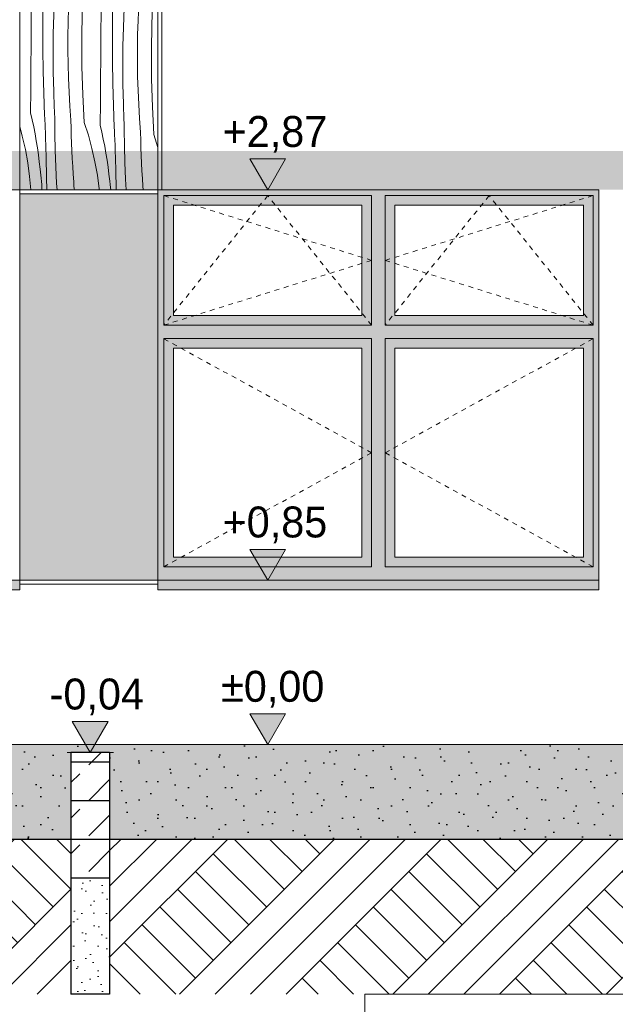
# Model space of a CAD drawing. Extents: x -366324 to -207045, y 68808 to 138616.
# Tile 144 of 170: x -228512 to -225432, y 113666 to 118760. Entities that reach past the tile are written whole.
import ezdxf

# ---------------------------------------------------------------- set-up
doc = ezdxf.new("R2010")
doc.units = 0
doc.header["$MEASUREMENT"] = 0
doc.linetypes.add('Dashed', pattern=[564.444447, 282.222223, -282.222223])
doc.linetypes.add('Hidden Line', pattern=[50, 25, -25])
for name, color, linetype, lineweight in [('Arch kolorystyka_Nr_Pióra__1', 7, 'Continuous', 25), ('Arch kolorystyka_Nr_Pióra__41', 7, 'Continuous', 15), ('Arch okna_Nr_Pióra__21', 7, 'Continuous', 9), ('Arch schody_Nr_Pióra__1', 7, 'Continuous', 25), ('ARCH TABELA_Nr_Pióra__21', 7, 'Continuous', 9), ('Arch wymiary_Nr_Pióra__21', 7, 'Continuous', 9), ('arch wypelnienia_Nr_Pióra__21', 7, 'Continuous', 9), ('Arch ściany zewnętrzne_Nr_Pióra__21', 7, 'Continuous', 9), ('INWENT TEREN_Nr_Pióra__1', 7, 'Continuous', 25)]:
    doc.layers.add(name, color=color, linetype=linetype, lineweight=lineweight)
for name, color, linetype, lineweight, true_color in [('Arch kolorystyka_Nr_Pióra__2', 7, 'Continuous', 13, 0x7f7f7f), ('Arch kolorystyka_Nr_Pióra__22', 7, 'Continuous', 9, 0x7f7f7f), ('Arch kolorystyka_Nr_Pióra__4', 7, 'Continuous', 9, 0x029e21), ('Arch kolorystyka_Nr_Pióra__81', 7, 'Continuous', 9, 0x5d5d5d), ('Arch teren_Nr_Pióra__2', 7, 'Continuous', 13, 0x7f7f7f)]:
    doc.layers.add(name, color=color, linetype=linetype, lineweight=lineweight, true_color=true_color)
doc.layers.add('Arch wymiary', color=7, linetype='Continuous')
doc.styles.add('GENERATED_STYLE_1', font='txt')
pattern_1 = [(45, (0, 0), (-183.84776, 183.84776), [195, -65]), (45, (1e-14, 183.85), (-183.84776, 183.84776), [195, -65])]
pattern_2 = [(45, (0, 0), (-275.77163, 275.77163), []), (45, (-91.9, 91.9), (-551.5433, 551.5433), []), (45, (-183.85, 183.85), (-551.5433, 551.5433), []), (135, (-275.77, 275.77), (91.92388, 91.92388), [390, -390])]

# ---------------------------------------------------------------- blocks, each defined once
blk = doc.blocks.new('*X124')
at = {"layer": 'Arch kolorystyka_Nr_Pióra__22', "linetype": 'Continuous'}
for p, q in [((-228511.9, 119378), (-228505.2, 119437.5)), ((-228505.2, 119437.5), (-228503.2, 119454.6)), ((-228445.8, 119409.6), (-228445.1, 119454.6)), ((-228396.8, 119389), (-228400.6, 119454.6)), ((-228337.1, 119435.3), (-228338.9, 119454.6)), ((-228212.5, 119431.4), (-228214.3, 119454.6)), ((-228140.5, 119415), (-228138.6, 119435.5)), ((-228138.6, 119435.5), (-228137.1, 119454.6)), ((-228084.6, 119408.8), (-228083.9, 119454.6)), ((-228042.6, 119430.1), (-228043.9, 119454.6)), ((-227976.9, 119371.8), (-227984.7, 119454.6)), ((-227857.6, 119434.2), (-227860.6, 119454.6)), ((-228446.6, 119347), (-228445.8, 119409.6)), ((-228389.9, 119284.5), (-228396.8, 119389)), ((-228328, 119404.4), (-228337.1, 119435.3)), ((-228320.6, 119373.1), (-228328, 119404.4)), ((-228211.4, 119364.9), (-228212.5, 119431.4)), ((-228145, 119374), (-228142.6, 119394.5)), ((-228142.6, 119394.5), (-228140.5, 119415)), ((-228085.6, 119346.1), (-228084.6, 119408.8)), ((-228036.6, 119325.5), (-228042.6, 119430.1)), ((-227852.3, 119367.9), (-227857.6, 119434.2)), ((-228447.3, 119284.3), (-228446.6, 119347)), ((-228315.1, 119341.4), (-228320.6, 119373.1)), ((-228311.3, 119309.4), (-228315.1, 119341.4)), ((-228214.7, 119298.4), (-228211.4, 119364.9)), ((-228161, 119231.4), (-228145, 119374)), ((-228086.4, 119283.4), (-228085.6, 119346.1)), ((-227967.8, 119340.9), (-227976.9, 119371.8)), ((-227960.4, 119309.6), (-227967.8, 119340.9)), ((-227851.2, 119301.4), (-227852.3, 119367.9)), ((-228447.9, 119221.6), (-228447.3, 119284.3)), ((-228382.1, 119180.1), (-228389.9, 119284.5)), ((-228309.4, 119277.3), (-228311.3, 119309.4)), ((-228222.3, 119232.3), (-228214.7, 119298.4)), ((-228087.1, 119220.8), (-228086.4, 119283.4)), ((-228029.7, 119221), (-228036.6, 119325.5)), ((-227954.9, 119277.9), (-227960.4, 119309.6)), ((-227854.5, 119234.9), (-227851.2, 119301.4)), ((-228311, 119213), (-228309.3, 119245.1)), ((-228309.3, 119245.1), (-228309.4, 119277.3)), ((-228234.2, 119166.9), (-228222.3, 119232.3)), ((-227951.1, 119245.9), (-227954.9, 119277.9)), ((-227949.2, 119213.8), (-227951.1, 119245.9)), ((-227862.1, 119168.8), (-227854.5, 119234.9)), ((-228449, 119103.6), (-228447.9, 119221.6)), ((-228322, 119082.2), (-228314.6, 119181)), ((-228314.6, 119181), (-228311, 119213)), ((-228173.6, 119088.5), (-228161, 119231.4)), ((-228087.7, 119158.1), (-228087.1, 119220.8)), ((-228021.9, 119116.5), (-228029.7, 119221)), ((-227950.8, 119149.5), (-227949.1, 119181.6)), ((-227949.1, 119181.6), (-227949.2, 119213.8)), ((-227800.8, 119167.9), (-227796.9, 119202.8)), ((-228386.4, 119065.7), (-228382.1, 119180.1)), ((-228238.8, 119123.6), (-228234.2, 119166.9)), ((-228088.8, 119040), (-228087.7, 119158.1)), ((-227954.4, 119117.5), (-227950.8, 119149.5)), ((-227874, 119103.4), (-227862.1, 119168.8)), ((-227813.4, 119025), (-227800.8, 119167.9)), ((-228450, 118985.5), (-228449, 119103.6)), ((-228328, 118983.2), (-228322, 119082.2)), ((-228246.8, 119036.9), (-228243, 119080.3)), ((-228243, 119080.3), (-228238.8, 119123.6)), ((-228182.9, 118945.4), (-228173.6, 119088.5)), ((-228026.2, 119002.2), (-228021.9, 119116.5)), ((-227961.8, 119018.7), (-227954.4, 119117.5)), ((-227878.6, 119060.1), (-227874, 119103.4)), ((-228389.5, 118951.2), (-228386.4, 119065.7)), ((-228250.2, 118993.5), (-228246.8, 119036.9)), ((-228089.8, 118922), (-228088.8, 119040)), ((-227882.8, 119016.7), (-227878.6, 119060.1)), ((-228451, 118867.5), (-228450, 118985.5)), ((-228332.7, 118884.2), (-228328, 118983.2)), ((-228253.2, 118950.1), (-228250.2, 118993.5)), ((-228029.3, 118887.7), (-228026.2, 119002.2)), ((-227967.8, 118919.7), (-227961.8, 119018.7)), ((-227886.6, 118973.4), (-227882.8, 119016.7)), ((-227822.7, 118881.9), (-227813.4, 119025)), ((-228391.4, 118836.8), (-228389.5, 118951.2)), ((-228255.9, 118906.6), (-228253.2, 118950.1)), ((-228188.8, 118802.1), (-228182.9, 118945.4)), ((-227893, 118886.6), (-227890, 118930)), ((-227890, 118930), (-227886.6, 118973.4)), ((-228336, 118785.1), (-228332.7, 118884.2)), ((-228258.1, 118863.2), (-228255.9, 118906.6)), ((-228090.8, 118804), (-228089.8, 118922)), ((-228031.2, 118773.3), (-228029.3, 118887.7)), ((-227972.5, 118820.7), (-227967.8, 118919.7)), ((-227895.7, 118843.1), (-227893, 118886.6)), ((-227828.6, 118738.5), (-227822.7, 118881.9)), ((-228451.9, 118749.5), (-228451, 118867.5)), ((-228392.1, 118722.3), (-228391.4, 118836.8)), ((-228259.9, 118819.7), (-228258.1, 118863.2)), ((-227897.9, 118799.7), (-227895.7, 118843.1)), ((-228338, 118686), (-228336, 118785.1)), ((-228262.1, 118747.3), (-228259.9, 118819.7)), ((-228191.3, 118658.6), (-228188.8, 118802.1)), ((-228091.7, 118686), (-228090.8, 118804)), ((-228031.9, 118658.8), (-228031.2, 118773.3)), ((-227975.8, 118721.6), (-227972.5, 118820.7)), ((-227899.7, 118756.2), (-227897.9, 118799.7)), ((-228452.8, 118631.4), (-228451.9, 118749.5)), ((-228391.6, 118607.9), (-228392.1, 118722.3)), ((-228263.2, 118674.8), (-228262.1, 118747.3)), ((-227901.9, 118683.7), (-227899.7, 118756.2)), ((-227831.1, 118595.1), (-227828.6, 118738.5)), ((-228338.7, 118586.9), (-228338, 118686)), ((-228263.2, 118602.4), (-228263.2, 118674.8)), ((-228092.6, 118567.9), (-228091.7, 118686)), ((-227977.8, 118622.5), (-227975.8, 118721.6)), ((-227903, 118611.3), (-227901.9, 118683.7)), ((-228453.7, 118513.4), (-228452.8, 118631.4)), ((-228190.4, 118515.2), (-228191.3, 118658.6)), ((-228031.4, 118544.3), (-228031.9, 118658.8)), ((-227978.5, 118523.3), (-227977.8, 118622.5)), ((-228389.9, 118493.4), (-228391.6, 118607.9)), ((-228338, 118487.7), (-228338.7, 118586.9)), ((-228262.1, 118529.9), (-228263.2, 118602.4)), ((-227903, 118538.9), (-227903, 118611.3)), ((-227830.2, 118451.7), (-227831.1, 118595.1)), ((-228260, 118457.5), (-228262.1, 118529.9)), ((-228093.5, 118449.9), (-228092.6, 118567.9)), ((-228029.7, 118429.9), (-228031.4, 118544.3)), ((-227977.8, 118424.2), (-227978.5, 118523.3)), ((-227901.9, 118466.4), (-227903, 118538.9)), ((-228454.5, 118395.4), (-228453.7, 118513.4)), ((-228387, 118379), (-228389.9, 118493.4)), ((-228335.9, 118388.6), (-228338, 118487.7)), ((-228186.1, 118371.8), (-228190.4, 118515.2)), ((-228256.7, 118385.2), (-228260, 118457.5)), ((-228094.3, 118331.9), (-228093.5, 118449.9)), ((-228026.8, 118315.4), (-228029.7, 118429.9)), ((-227975.7, 118325.1), (-227977.8, 118424.2)), ((-227899.8, 118394), (-227901.9, 118466.4)), ((-227825.9, 118308.3), (-227830.2, 118451.7)), ((-228455.2, 118277.3), (-228454.5, 118395.4)), ((-228382.8, 118264.6), (-228387, 118379)), ((-228335.5, 118372), (-228335.9, 118388.6)), ((-228334.9, 118355.3), (-228335.5, 118372)), ((-228252.4, 118312.8), (-228256.7, 118385.2)), ((-228178.5, 118228.5), (-228186.1, 118371.8)), ((-227896.5, 118321.6), (-227899.8, 118394)), ((-228334.4, 118338.7), (-228334.9, 118355.3)), ((-228333.8, 118322), (-228334.4, 118338.7)), ((-228333.2, 118305.4), (-228333.8, 118322)), ((-228095, 118213.8), (-228094.3, 118331.9)), ((-228022.6, 118201.1), (-228026.8, 118315.4)), ((-227975.3, 118308.4), (-227975.7, 118325.1)), ((-227892.2, 118249.3), (-227896.5, 118321.6)), ((-228455.2, 118277.3), (-228447.1, 118241.4)), ((-228382.2, 118250.5), (-228382.8, 118264.6)), ((-228332.5, 118288.7), (-228333.2, 118305.4)), ((-228331.8, 118272.1), (-228332.5, 118288.7)), ((-228331, 118255.4), (-228331.8, 118272.1)), ((-228246.9, 118240.6), (-228252.4, 118312.8)), ((-227974.7, 118291.8), (-227975.3, 118308.4)), ((-227974.2, 118275.1), (-227974.7, 118291.8)), ((-227973.6, 118258.5), (-227974.2, 118275.1)), ((-227818.3, 118165), (-227825.9, 118308.3)), ((-228447.1, 118241.4), (-228439.6, 118205.4)), ((-228381.6, 118236.5), (-228382.2, 118250.5)), ((-228381, 118222.5), (-228381.6, 118236.5)), ((-228380.3, 118208.5), (-228381, 118222.5)), ((-228330, 118169.7), (-228331, 118255.4)), ((-228246.1, 118200.7), (-228246.9, 118240.6)), ((-228178.5, 118228.5), (-228156.8, 118161.4)), ((-228095, 118213.8), (-228086.9, 118177.9)), ((-227973, 118241.8), (-227973.6, 118258.5)), ((-227972.3, 118225.2), (-227973, 118241.8)), ((-227971.6, 118208.6), (-227972.3, 118225.2)), ((-227886.7, 118177.1), (-227892.2, 118249.3)), ((-228511.9, 118206.3), (-228498.3, 118156.9)), ((-228439.6, 118205.4), (-228432.6, 118169.3)), ((-228432.6, 118169.3), (-228426.2, 118133)), ((-228379.7, 118194.5), (-228380.3, 118208.5)), ((-228379, 118180.4), (-228379.7, 118194.5)), ((-228378.3, 118166.4), (-228379, 118180.4)), ((-228377.6, 118152.4), (-228378.3, 118166.4)), ((-228328, 118084), (-228330, 118169.7)), ((-228245.1, 118160.7), (-228246.1, 118200.7)), ((-228086.9, 118177.9), (-228079.4, 118141.9)), ((-228022, 118187), (-228022.6, 118201.1)), ((-228021.4, 118173), (-228022, 118187)), ((-228020.8, 118159), (-228021.4, 118173)), ((-227970.8, 118191.9), (-227971.6, 118208.6)), ((-227969.8, 118106.2), (-227970.8, 118191.9)), ((-227885.9, 118137.1), (-227886.7, 118177.1)), ((-227818.3, 118165), (-227796.9, 118098.8)), ((-228498.3, 118156.9), (-228482.7, 118088.1)), ((-228426.2, 118133), (-228420.5, 118096.6)), ((-228375.8, 118047.7), (-228377.6, 118152.4)), ((-228243.7, 118120.8), (-228245.1, 118160.7)), ((-228242, 118080.8), (-228243.7, 118120.8)), ((-228156.8, 118161.4), (-228138.1, 118093.3)), ((-228079.4, 118141.9), (-228072.4, 118105.7)), ((-228020.1, 118145), (-228020.8, 118159)), ((-228019.5, 118130.9), (-228020.1, 118145)), ((-228018.8, 118116.9), (-228019.5, 118130.9)), ((-228018.1, 118102.9), (-228018.8, 118116.9)), ((-227884.9, 118097.2), (-227885.9, 118137.1)), ((-228482.7, 118088.1), (-228470.1, 118018.6)), ((-228420.5, 118096.6), (-228415.3, 118060.2)), ((-228415.3, 118060.2), (-228410.7, 118023.7)), ((-228324.9, 117998.3), (-228328, 118084)), ((-228240.1, 118040.9), (-228242, 118080.8)), ((-228138.1, 118093.3), (-228122.5, 118024.5)), ((-228072.4, 118105.7), (-228066, 118069.5)), ((-228066, 118069.5), (-228060.3, 118033.1)), ((-228017.4, 118088.9), (-228018.1, 118102.9)), ((-228015.6, 117984.2), (-228017.4, 118088.9)), ((-227967.8, 118020.5), (-227969.8, 118106.2)), ((-227883.5, 118057.3), (-227884.9, 118097.2)), ((-228470.1, 118018.6), (-228460.6, 117948.7)), ((-228410.7, 118023.7), (-228406.7, 117987.1)), ((-228373.2, 117943), (-228375.8, 118047.7)), ((-228237.9, 118001), (-228240.1, 118040.9)), ((-228122.5, 118024.5), (-228109.9, 117955.1)), ((-228060.3, 118033.1), (-228055.1, 117996.7)), ((-227964.7, 117934.8), (-227967.8, 118020.5)), ((-227881.8, 118017.3), (-227883.5, 118057.3)), ((-227879.9, 117977.4), (-227881.8, 118017.3)), ((-228404.3, 117971.1), (-228406.7, 117987.1)), ((-228402.2, 117955.1), (-228404.3, 117971.1)), ((-228320.9, 117912.7), (-228324.9, 117998.3)), ((-228235.4, 117961.2), (-228237.9, 118001)), ((-228232.6, 117921.3), (-228235.4, 117961.2)), ((-228055.1, 117996.7), (-228050.5, 117960.2)), ((-228050.5, 117960.2), (-228046.5, 117923.6)), ((-228013, 117879.6), (-228015.6, 117984.2)), ((-227877.7, 117937.5), (-227879.9, 117977.4)), ((-228460.6, 117948.7), (-228454.3, 117879.6)), ((-228400.4, 117939.1), (-228402.2, 117955.1)), ((-228399.1, 117923), (-228400.4, 117939.1)), ((-228398.1, 117906.9), (-228399.1, 117923)), ((-228371.1, 117879.6), (-228373.2, 117943)), ((-228318.9, 117879.6), (-228320.9, 117912.7)), ((-228232.1, 117909.5), (-228232.6, 117921.3)), ((-228231.2, 117897.6), (-228232.1, 117909.5)), ((-228109.9, 117955.1), (-228100.4, 117885.2)), ((-228044.1, 117907.6), (-228046.5, 117923.6)), ((-228042, 117891.6), (-228044.1, 117907.6)), ((-227962.1, 117879.6), (-227964.7, 117934.8)), ((-227875.2, 117897.6), (-227877.7, 117937.5)), ((-228397.5, 117890.8), (-228398.1, 117906.9)), ((-228397.4, 117879.6), (-228397.5, 117890.8)), ((-228229.8, 117885.9), (-228231.2, 117897.6)), ((-228228.8, 117879.6), (-228229.8, 117885.9)), ((-228100.4, 117885.2), (-228099.9, 117879.6)), ((-228040.7, 117879.6), (-228042, 117891.6)), ((-227873.9, 117879.6), (-227875.2, 117897.6))]:
    blk.add_line(p, q, dxfattribs=at)
blk = doc.blocks.new('Wypełnienie_62')
at = {"layer": 'Arch kolorystyka_Nr_Pióra__22', "linetype": 'Dashed'}
blk.add_blockref('*X124', (0, 0), dxfattribs=at)
blk = doc.blocks.new('Wymiary_213', base_point=(-227229.4, 115009.6))
at = {"layer": 'Arch wymiary_Nr_Pióra__21', "linetype": 'Continuous'}
blk.add_hatch(color=256, dxfattribs=at).paths.add_polyline_path([(-227229.4, 115009.6), (-227322.2, 115169.6), (-227136.6, 115169.6)], flags=0)
for p, q in [((-227229.4, 115009.6), (-227322.2, 115169.6)), ((-227322.2, 115169.6), (-227136.6, 115169.6)), ((-227136.6, 115169.6), (-227229.4, 115009.6)), ((-227229.4, 115009.6), (-227349.4, 115009.6)), ((-227229.4, 115009.6), (-227109.4, 115009.6))]:
    blk.add_line(p, q, dxfattribs=at)
at = {"layer": 'Arch wymiary_Nr_Pióra__21', "insert": (-227470.3, 115201.6), "char_height": 160, "attachment_point": 7, "style": 'GENERATED_STYLE_1'}
blk.add_mtext('{±0,00}', dxfattribs=at)
blk = doc.blocks.new('Wymiary_214', base_point=(-227229.4, 115859.6))
at = {"layer": 'Arch wymiary_Nr_Pióra__21', "linetype": 'Continuous'}
blk.add_hatch(color=256, dxfattribs=at).paths.add_polyline_path([(-227229.4, 115859.6), (-227322.2, 116019.6), (-227136.6, 116019.6)], flags=0)
for p, q in [((-227229.4, 115859.6), (-227322.2, 116019.6)), ((-227322.2, 116019.6), (-227136.6, 116019.6)), ((-227136.6, 116019.6), (-227229.4, 115859.6)), ((-227229.4, 115859.6), (-227349.4, 115859.6)), ((-227229.4, 115859.6), (-227109.4, 115859.6))]:
    blk.add_line(p, q, dxfattribs=at)
at = {"layer": 'Arch wymiary_Nr_Pióra__21', "insert": (-227462.8, 116051.6), "char_height": 160, "attachment_point": 7, "style": 'GENERATED_STYLE_1'}
blk.add_mtext('{+0,85}', dxfattribs=at)
blk = doc.blocks.new('Wymiary_215', base_point=(-228146.9, 114969.6))
at = {"layer": 'Arch wymiary_Nr_Pióra__21', "linetype": 'Continuous'}
blk.add_hatch(color=256, dxfattribs=at).paths.add_polyline_path([(-228146.9, 114969.6), (-228239.7, 115129.6), (-228054.1, 115129.6)], flags=0)
for p, q in [((-228146.9, 114969.6), (-228239.7, 115129.6)), ((-228239.7, 115129.6), (-228054.1, 115129.6)), ((-228054.1, 115129.6), (-228146.9, 114969.6)), ((-228146.9, 114969.6), (-228266.9, 114969.6)), ((-228146.9, 114969.6), (-228026.9, 114969.6))]:
    blk.add_line(p, q, dxfattribs=at)
at = {"layer": 'Arch wymiary_Nr_Pióra__21', "insert": (-228357, 115161.6), "char_height": 160, "attachment_point": 7, "style": 'GENERATED_STYLE_1'}
blk.add_mtext('{-0,04}', dxfattribs=at)
blk = doc.blocks.new('Wymiary_216', base_point=(-227229.4, 117879.6))
at = {"layer": 'Arch wymiary_Nr_Pióra__21', "linetype": 'Continuous'}
blk.add_hatch(color=256, dxfattribs=at).paths.add_polyline_path([(-227229.4, 117879.6), (-227322.2, 118039.6), (-227136.6, 118039.6)], flags=0)
for p, q in [((-227229.4, 117879.6), (-227322.2, 118039.6)), ((-227322.2, 118039.6), (-227136.6, 118039.6)), ((-227136.6, 118039.6), (-227229.4, 117879.6)), ((-227229.4, 117879.6), (-227349.4, 117879.6)), ((-227229.4, 117879.6), (-227109.4, 117879.6))]:
    blk.add_line(p, q, dxfattribs=at)
at = {"layer": 'Arch wymiary_Nr_Pióra__21', "insert": (-227462.8, 118071.6), "char_height": 160, "attachment_point": 7, "style": 'GENERATED_STYLE_1'}
blk.add_mtext('{+2,87}', dxfattribs=at)

msp = doc.modelspace()

# ---------------------------------------------------------------- hatches: boundary and pattern name
at = {"layer": 'Arch kolorystyka_Nr_Pióra__1', "linetype": 'Continuous'}
h = msp.add_hatch(dxfattribs=at)
h.set_pattern_fill('Carpet', color=256, style=0, pattern_type=2)
h.set_pattern_definition([(45, (0, 300), (-95.459415, 95.459415), [0, -90, 0, -135]), (110, (300, 300), (126.858504, 46.17272), [0, -66, 0, -114])])
h.paths.add_polyline_path([(-232866.9, 114989.6), (-231046.9, 114989.6), (-231046.9, 114969.6), (-230846.9, 114969.6), (-230846.9, 114519.6), (-230661.9, 114519.6), (-228246.9, 114519.6), (-228246.9, 114969.6), (-228046.9, 114969.6), (-228046.9, 114519.6), (-225226.9, 114519.6), (-225226.9, 114969.6), (-224776.9, 114969.6), (-224776.9, 114989.6), (-224776.9, 115009.6), (-228246.9, 115009.6), (-230661.9, 115009.6), (-230661.9, 114669.6), (-230661.9, 114608.8, -0.228497), (-230676.5, 114578.5, -0.165487), (-230712.5, 114564.3, -0.039062), (-230721.3, 114564.3, -0.165487), (-230757.3, 114578.5, -0.228497), (-230771.9, 114608.8), (-230771.9, 114988.7), (-230822.2, 115009.6), (-232866.9, 115009.6)], flags=0)
at = {"layer": 'Arch kolorystyka_Nr_Pióra__2', "linetype": 'Continuous'}
h = msp.add_hatch(color=256, dxfattribs=at)
h.paths.add_polyline_path([(-227796.9, 115859.6), (-225516.9, 115859.6), (-225516.9, 117879.6), (-227796.9, 117879.6)], flags=0)
h.paths.add_polyline_path([(-227716.9, 115979.6), (-226741.9, 115979.6), (-226741.9, 117059.6), (-227716.9, 117059.6)], flags=0)
h.paths.add_polyline_path([(-226571.9, 115979.6), (-225596.9, 115979.6), (-225596.9, 117059.6), (-226571.9, 117059.6)], flags=0)
h.paths.add_polyline_path([(-226571.9, 117229.6), (-225596.9, 117229.6), (-225596.9, 117799.6), (-226571.9, 117799.6)], flags=0)
h.paths.add_polyline_path([(-227716.9, 117229.6), (-226741.9, 117229.6), (-226741.9, 117799.6), (-227716.9, 117799.6)], flags=0)
at = {"layer": 'Arch kolorystyka_Nr_Pióra__4', "linetype": 'Continuous'}
msp.add_hatch(color=256, dxfattribs=at).paths.add_polyline_path([(-210556.9, 117879.6), (-210556.9, 118079.6), (-233811.9, 118079.6), (-233811.9, 117879.6)], flags=0)
at = {"layer": 'Arch kolorystyka_Nr_Pióra__41', "linetype": 'Continuous'}
for points in [[(-228511.9, 115809.6), (-228511.9, 115859.6), (-230791.9, 115859.6), (-230791.9, 115809.6)], [(-225516.9, 115809.6), (-225516.9, 115859.6), (-227796.9, 115859.6), (-227796.9, 115809.6)]]:
    msp.add_hatch(color=256, dxfattribs=at).paths.add_polyline_path(points, flags=0)
at = {"layer": 'Arch kolorystyka_Nr_Pióra__81', "linetype": 'Continuous'}
msp.add_hatch(color=256, dxfattribs=at).paths.add_polyline_path([(-227796.9, 115859.6), (-227796.9, 117859.6), (-228511.9, 117859.6), (-228511.9, 115859.6)], flags=0)
at = {"layer": 'Arch kolorystyka_Nr_Pióra__81', "linetype": 'Continuous', "lineweight": 0, "true_color": 0x454545}
msp.add_hatch(color=250, dxfattribs=at).paths.add_polyline_path([(-230822.2, 115009.6), (-232866.9, 115009.6), (-232866.9, 114989.6), (-231046.9, 114989.6), (-231046.9, 114969.6), (-230846.9, 114969.6), (-230846.9, 114519.6), (-230661.9, 114519.6), (-228246.9, 114519.6), (-228246.9, 114969.6), (-228046.9, 114969.6), (-228046.9, 114519.6), (-225226.9, 114519.6), (-225226.9, 114969.6), (-224776.9, 114969.6), (-224776.9, 114989.6), (-224776.9, 115009.6), (-228246.9, 115009.6), (-230661.9, 115009.6), (-230661.9, 114669.6), (-230661.9, 114608.8, -0.811514), (-230771.9, 114608.8), (-230771.9, 114988.7)], flags=0)
at = {"layer": 'Arch teren_Nr_Pióra__2', "linetype": 'Continuous'}
h = msp.add_hatch(dxfattribs=at)
h.set_pattern_fill('Earth', color=256, style=0, pattern_type=2)
h.set_pattern_definition(pattern_2)
h.paths.add_polyline_path([(-228246.9, 114519.6), (-230981.9, 114519.6), (-230981.9, 114459.6), (-230916.9, 114394.6), (-230916.9, 113719.6), (-228246.9, 113719.6), (-228246.9, 114394.6)], flags=0)
h = msp.add_hatch(dxfattribs=at)
h.set_pattern_fill('Earth', color=256, style=0, pattern_type=2)
h.set_pattern_definition(pattern_2)
h.paths.add_polyline_path([(-224906.9, 114519.6), (-228046.9, 114519.6), (-228046.9, 113719.6), (-224906.9, 113719.6), (-224906.9, 114394.6), (-224841.9, 114459.6), (-224841.9, 114519.6)], flags=0)
at = {"layer": 'arch wypelnienia_Nr_Pióra__21', "linetype": 'Continuous'}
h = msp.add_hatch(dxfattribs=at)
h.set_pattern_fill('Dashed', color=256, style=0, pattern_type=2)
h.set_pattern_definition(pattern_1)
h.paths.add_polyline_path([(-228246.9, 114919.6), (-228046.9, 114919.6), (-228046.9, 114969.6), (-228246.9, 114969.6)], flags=0)
h = msp.add_hatch(dxfattribs=at)
h.set_pattern_fill('Dashed', color=256, style=0, pattern_type=2)
h.set_pattern_definition(pattern_1)
h.paths.add_polyline_path([(-228246.9, 114719.6), (-228046.9, 114719.6), (-228046.9, 114919.6), (-228246.9, 114919.6)], flags=0)
h = msp.add_hatch(dxfattribs=at)
h.set_pattern_fill('Dashed', color=256, style=0, pattern_type=2)
h.set_pattern_definition(pattern_1)
h.paths.add_polyline_path([(-228246.9, 114519.6), (-228046.9, 114519.6), (-228046.9, 114719.6), (-228246.9, 114719.6)], flags=0)
h = msp.add_hatch(dxfattribs=at)
h.set_pattern_fill('Dashed', color=256, style=0, pattern_type=2)
h.set_pattern_definition(pattern_1)
h.paths.add_polyline_path([(-228246.9, 114319.6), (-228046.9, 114319.6), (-228046.9, 114519.6), (-228246.9, 114519.6)], flags=0)
h = msp.add_hatch(dxfattribs=at)
h.set_pattern_fill('Cut_Stone', color=256, style=0, pattern_type=2)
h.set_pattern_definition([(45, (0, 200), (-63.63961, 63.63961), [0, -60, 0, -90]), (110, (200, 200), (84.572336, 30.781813), [0, -44, 0, -76])])
h.paths.add_polyline_path([(-228246.9, 113719.6), (-228046.9, 113719.6), (-228046.9, 114319.6), (-228246.9, 114319.6)], flags=0)

# ---------------------------------------------------------------- linework, layer by layer
at = {"layer": 'Arch okna_Nr_Pióra__21', "linetype": 'Continuous'}
for p, q in [((-227766.9, 117849.6), (-226691.9, 117849.6)), ((-227766.9, 117849.6), (-227766.9, 117179.6)), ((-226691.9, 117849.6), (-226691.9, 117179.6)), ((-226621.9, 117849.6), (-226621.9, 117179.6)), ((-226621.9, 117849.6), (-225546.9, 117849.6)), ((-225546.9, 117849.6), (-225546.9, 117179.6)), ((-227716.9, 117799.6), (-226741.9, 117799.6)), ((-227716.9, 117799.6), (-227716.9, 117229.6)), ((-226741.9, 117799.6), (-226741.9, 117229.6)), ((-226571.9, 117799.6), (-225596.9, 117799.6)), ((-226571.9, 117799.6), (-226571.9, 117229.6)), ((-225596.9, 117799.6), (-225596.9, 117229.6)), ((-227716.9, 117229.6), (-226741.9, 117229.6)), ((-226571.9, 117229.6), (-225596.9, 117229.6)), ((-227766.9, 117179.6), (-226691.9, 117179.6)), ((-226621.9, 117179.6), (-225546.9, 117179.6)), ((-227766.9, 117109.6), (-226691.9, 117109.6)), ((-227766.9, 117109.6), (-227766.9, 115929.6)), ((-226691.9, 117109.6), (-226691.9, 115929.6)), ((-226621.9, 117109.6), (-226621.9, 115929.6)), ((-226621.9, 117109.6), (-225546.9, 117109.6)), ((-225546.9, 117109.6), (-225546.9, 115929.6)), ((-227716.9, 117059.6), (-226741.9, 117059.6)), ((-227716.9, 117059.6), (-227716.9, 115979.6)), ((-226741.9, 117059.6), (-226741.9, 115979.6)), ((-226571.9, 117059.6), (-225596.9, 117059.6)), ((-226571.9, 117059.6), (-226571.9, 115979.6)), ((-225596.9, 117059.6), (-225596.9, 115979.6)), ((-227716.9, 115979.6), (-226741.9, 115979.6)), ((-226571.9, 115979.6), (-225596.9, 115979.6)), ((-227766.9, 115929.6), (-226691.9, 115929.6)), ((-226621.9, 115929.6), (-225546.9, 115929.6))]:
    msp.add_line(p, q, dxfattribs=at)
at = {"layer": 'Arch okna_Nr_Pióra__21', "linetype": 'Hidden Line'}
for p, q in [((-227229.4, 117849.6), (-227766.9, 117179.6)), ((-226691.9, 117514.6), (-227766.9, 117849.6)), ((-226691.9, 117179.6), (-227229.4, 117849.6)), ((-226084.4, 117849.6), (-226621.9, 117179.6)), ((-226621.9, 117514.6), (-225546.9, 117849.6)), ((-225546.9, 117179.6), (-226084.4, 117849.6)), ((-227766.9, 117179.6), (-226691.9, 117514.6)), ((-225546.9, 117179.6), (-226621.9, 117514.6)), ((-226691.9, 116519.6), (-227766.9, 117109.6)), ((-226621.9, 116519.6), (-225546.9, 117109.6)), ((-227766.9, 115929.6), (-226691.9, 116519.6)), ((-225546.9, 115929.6), (-226621.9, 116519.6))]:
    msp.add_line(p, q, dxfattribs=at)
at = {"layer": 'Arch schody_Nr_Pióra__1', "linetype": 'Continuous'}
for p, q in [((-228246.9, 114969.6), (-228246.9, 113719.6)), ((-228046.9, 114969.6), (-228246.9, 114969.6)), ((-228046.9, 114969.6), (-228046.9, 113719.6)), ((-228046.9, 114919.6), (-228246.9, 114919.6)), ((-228046.9, 114719.6), (-228246.9, 114719.6)), ((-228046.9, 114519.6), (-228246.9, 114519.6)), ((-228046.9, 114319.6), (-228246.9, 114319.6)), ((-228046.9, 113719.6), (-228246.9, 113719.6))]:
    msp.add_line(p, q, dxfattribs=at)
at = {"layer": 'ARCH TABELA_Nr_Pióra__21', "linetype": 'Continuous'}
for p, q in [((-226726.9, 113719.6), (-221833.3, 113719.6)), ((-226726.9, 113719.6), (-209226.9, 113719.6)), ((-226726.9, 107908.4), (-226726.9, 113719.6))]:
    msp.add_line(p, q, dxfattribs=at)
at = {"layer": 'Arch ściany zewnętrzne_Nr_Pióra__21', "linetype": 'Continuous'}
for p, q in [((-228511.9, 117879.6), (-228511.9, 119424.6)), ((-227796.9, 117879.6), (-227796.9, 119424.6)), ((-227776.9, 117879.6), (-227776.9, 119424.6)), ((-230791.9, 117879.6), (-228511.9, 117879.6)), ((-228511.9, 117879.6), (-228511.9, 115809.6)), ((-228511.9, 117879.6), (-227796.9, 117879.6)), ((-228511.9, 117859.6), (-227796.9, 117859.6)), ((-227796.9, 117879.6), (-225516.9, 117879.6)), ((-227796.9, 117879.6), (-227796.9, 115809.6)), ((-225516.9, 117879.6), (-225516.9, 115809.6)), ((-230791.9, 115859.6), (-228511.9, 115859.6)), ((-228511.9, 115859.6), (-227796.9, 115859.6)), ((-228511.9, 115839.6), (-227796.9, 115839.6)), ((-227796.9, 115859.6), (-225516.9, 115859.6)), ((-230791.9, 115809.6), (-228511.9, 115809.6)), ((-227796.9, 115809.6), (-225516.9, 115809.6)), ((-224776.9, 115009.6), (-230661.9, 115009.6))]:
    msp.add_line(p, q, dxfattribs=at)
at = {"layer": 'INWENT TEREN_Nr_Pióra__1', "linetype": 'Continuous'}
for p, q in [((-228246.9, 114519.6), (-233811.9, 114519.6)), ((-219296.9, 114519.6), (-228046.9, 114519.6))]:
    msp.add_line(p, q, dxfattribs=at)

# ---------------------------------------------------------------- block references
at = {"layer": 'Arch kolorystyka_Nr_Pióra__22', "linetype": 'Dashed'}
msp.add_blockref('Wypełnienie_62', (0, 0), dxfattribs=at)
at = {"layer": 'Arch wymiary', "linetype": 'Continuous'}
for name, p in [('Wymiary_216', (-227229.4, 117879.6)), ('Wymiary_214', (-227229.4, 115859.6)), ('Wymiary_213', (-227229.4, 115009.6)), ('Wymiary_215', (-228146.9, 114969.6))]:
    msp.add_blockref(name, p, dxfattribs=at)

doc.saveas('drawing.dxf')
